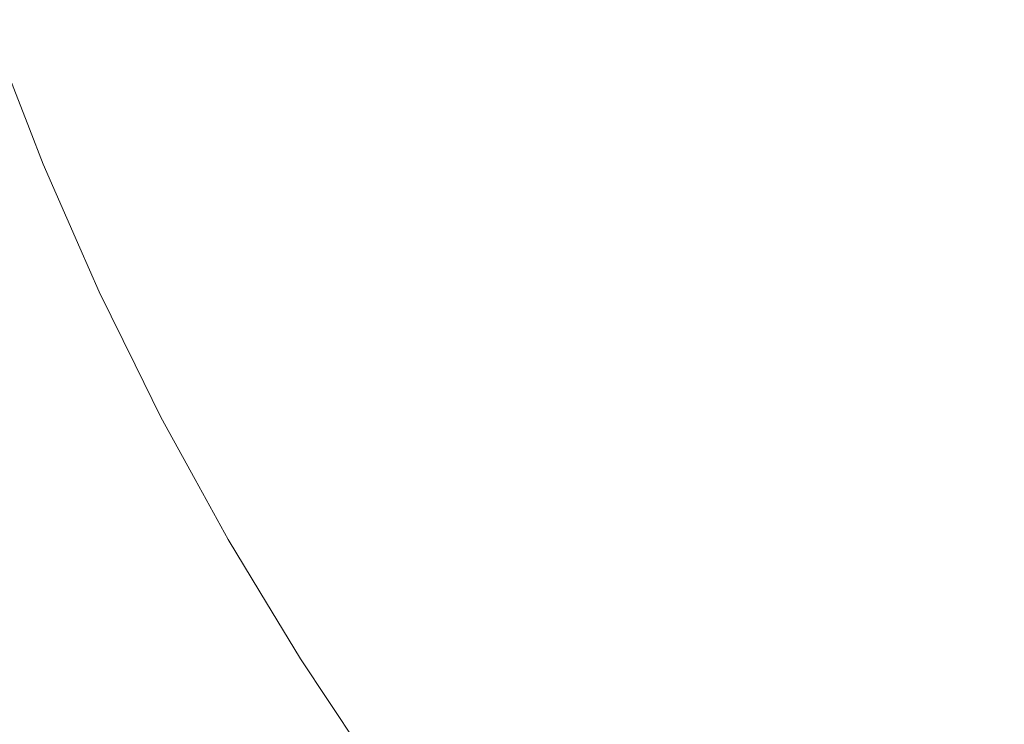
# Model space of a CAD drawing. Header units: centimetres. Extents: x -26 to 27.3, y -25.3 to -23.5.
# Tile 74 of 221: x -8.1037 to -8.0421, y -24.8714 to -24.8274. Entities that reach past the tile are written whole.
import ezdxf

# ---------------------------------------------------------------- set-up
doc = ezdxf.new("R2010")
doc.units = ezdxf.units.CM
doc.header["$LTSCALE"] = 2.54
doc.layers.add('Lucido design-1', color=7, linetype='Continuous')

# ---------------------------------------------------------------- blocks, each defined once
blk = doc.blocks.new('Gruppo-4-1')
at = {"color": 7, "linetype": 'Continuous', "lineweight": 9}
blk.add_3dface([(-25.917482, -23.559888, 1050.422055), (-25.917482, -25.159888, 1050.422055), (27.182518, -25.159888, 1050.422055), (27.182518, -23.559888, 1050.422055)], dxfattribs=at)
for points, invisible_edges in [([(-8.103389, -24.827552, 1049.942739), (-8.106163, -24.819379, 1049.942739), (-8.105277, -24.819099, 1049.94673), (-8.102515, -24.827234, 1049.94673)], 15), ([(-8.104107, -24.827814, 1049.938716), (-8.106892, -24.819609, 1049.938716), (-8.106163, -24.819379, 1049.942739), (-8.103389, -24.827552, 1049.942739)], 15), ([(-8.08279, -24.828361, 1049.983458), (-8.085619, -24.821085, 1049.983458), (-8.083169, -24.820193, 1049.986671), (-8.080381, -24.827363, 1049.986671)], 15), ([(-8.064184, -24.828296, 1050.00062), (-8.067028, -24.821832, 1050.00062), (-8.063961, -24.820561, 1050.003124), (-8.061175, -24.826893, 1050.003124)], 15), ([(-8.048746, -24.82822, 1050.009791), (-8.051602, -24.822429, 1050.009791), (-8.048246, -24.820864, 1050.011716), (-8.045462, -24.82651, 1050.011716)], 15), ([(-8.085072, -24.829306, 1049.980144), (-8.087941, -24.82193, 1049.980144), (-8.085619, -24.821085, 1049.983458), (-8.08279, -24.828361, 1049.983458)], 15), ([(-8.087225, -24.830198, 1049.976733), (-8.09013, -24.822727, 1049.976733), (-8.087941, -24.82193, 1049.980144), (-8.085072, -24.829306, 1049.980144)], 15), ([(-8.067093, -24.829653, 1049.997982), (-8.069994, -24.82306, 1049.997982), (-8.067028, -24.821832, 1050.00062), (-8.064184, -24.828296, 1050.00062)], 15), ([(-8.089243, -24.831034, 1049.973231), (-8.092183, -24.823474, 1049.973231), (-8.09013, -24.822727, 1049.976733), (-8.087225, -24.830198, 1049.976733)], 15), ([(-8.051953, -24.829889, 1050.007714), (-8.054879, -24.823957, 1050.007714), (-8.051602, -24.822429, 1050.009791), (-8.048746, -24.82822, 1050.009791)], 15), ([(-8.091125, -24.831813, 1049.969646), (-8.094097, -24.824171, 1049.969646), (-8.092183, -24.823474, 1049.973231), (-8.089243, -24.831034, 1049.973231)], 15), ([(-8.069899, -24.830961, 1049.995216), (-8.072854, -24.824245, 1049.995216), (-8.069994, -24.82306, 1049.997982), (-8.067093, -24.829653, 1049.997982)], 15), ([(-8.055078, -24.831516, 1050.00549), (-8.058071, -24.825446, 1050.00549), (-8.054879, -24.823957, 1050.007714), (-8.051953, -24.829889, 1050.007714)], 15), ([(-8.092867, -24.832535, 1049.965983), (-8.095869, -24.824815, 1049.965983), (-8.094097, -24.824171, 1049.969646), (-8.091125, -24.831813, 1049.969646)], 15), ([(-8.072198, -24.832033, 1049.992766), (-8.075198, -24.825216, 1049.992766), (-8.072854, -24.824245, 1049.995216), (-8.069899, -24.830961, 1049.995216)], 15), ([(-8.094467, -24.833197, 1049.962249), (-8.097496, -24.825408, 1049.962249), (-8.095869, -24.824815, 1049.965983), (-8.092867, -24.832535, 1049.965983)], 15), ([(-8.074799, -24.833246, 1049.989775), (-8.077849, -24.826314, 1049.989775), (-8.075198, -24.825216, 1049.992766), (-8.072198, -24.832033, 1049.992766)], 15), ([(-8.042434, -24.832029, 1050.011716), (-8.045462, -24.82651, 1050.011716), (-8.042106, -24.824763, 1050.013487), (-8.039158, -24.830137, 1050.013487)], 15), ([(-8.097231, -24.834342, 1049.954592), (-8.100307, -24.826431, 1049.954592), (-8.098976, -24.825946, 1049.95845), (-8.095922, -24.8338, 1049.95845)], 15), ([(-8.095922, -24.8338, 1049.95845), (-8.098976, -24.825946, 1049.95845), (-8.097496, -24.825408, 1049.962249), (-8.094467, -24.833197, 1049.962249)], 15), ([(-8.058115, -24.833097, 1050.003124), (-8.061175, -24.826893, 1050.003124), (-8.058071, -24.825446, 1050.00549), (-8.055078, -24.831516, 1050.00549)], 15), ([(-8.098391, -24.834823, 1049.950684), (-8.101488, -24.826861, 1049.950684), (-8.100307, -24.826431, 1049.954592), (-8.097231, -24.834342, 1049.954592)], 15), ([(-8.077283, -24.834404, 1049.986671), (-8.080381, -24.827363, 1049.986671), (-8.077849, -24.826314, 1049.989775), (-8.074799, -24.833246, 1049.989775)], 15), ([(-8.04564, -24.83388, 1050.009791), (-8.048746, -24.82822, 1050.009791), (-8.045462, -24.82651, 1050.011716), (-8.042434, -24.832029, 1050.011716)], 15), ([(-8.099401, -24.835241, 1049.94673), (-8.102515, -24.827234, 1049.94673), (-8.101488, -24.826861, 1049.950684), (-8.098391, -24.834823, 1049.950684)], 15), ([(-8.06106, -24.83463, 1050.00062), (-8.064184, -24.828296, 1050.00062), (-8.061175, -24.826893, 1050.003124), (-8.058115, -24.833097, 1050.003124)], 15), ([(-8.100967, -24.83589, 1049.938716), (-8.104107, -24.827814, 1049.938716), (-8.103389, -24.827552, 1049.942739), (-8.10026, -24.835597, 1049.942739)], 15), ([(-8.10026, -24.835597, 1049.942739), (-8.103389, -24.827552, 1049.942739), (-8.102515, -24.827234, 1049.94673), (-8.099401, -24.835241, 1049.94673)], 15), ([(-8.079646, -24.835506, 1049.983458), (-8.08279, -24.828361, 1049.983458), (-8.080381, -24.827363, 1049.986671), (-8.077283, -24.834404, 1049.986671)], 15), ([(-8.102716, -24.836614, 1049.71211), (-8.105886, -24.828462, 1049.71211), (-8.105588, -24.828353, 1049.716095), (-8.102422, -24.836493, 1049.716095)], 15), ([(-8.102422, -24.836493, 1049.716095), (-8.105588, -24.828353, 1049.716095), (-8.105439, -24.828299, 1049.720083), (-8.102276, -24.836432, 1049.720083)], 15), ([(-8.102276, -24.836432, 1049.720083), (-8.105439, -24.828299, 1049.720083), (-8.105421, -24.828292, 1049.722055), (-8.103112, -24.834228, 1049.722055)], 11), ([(-8.105421, -24.828292, 1049.922055), (-8.103112, -24.834228, 1049.922055), (-8.103112, -24.834228, 1049.722055), (-8.105421, -24.828292, 1049.722055)], 10), ([(-8.103112, -24.834228, 1049.922055), (-8.105421, -24.828292, 1049.922055), (-8.105419, -24.828292, 1049.9226), (-8.102257, -24.836424, 1049.9226)], 14), ([(-8.102257, -24.836424, 1049.9226), (-8.105419, -24.828292, 1049.9226), (-8.105326, -24.828258, 1049.92653), (-8.102165, -24.836386, 1049.92653)], 15), ([(-8.102165, -24.836386, 1049.92653), (-8.105326, -24.828258, 1049.92653), (-8.105077, -24.828167, 1049.930605), (-8.10192, -24.836285, 1049.930605)], 15), ([(-8.10192, -24.836285, 1049.930605), (-8.105077, -24.828167, 1049.930605), (-8.10467, -24.828019, 1049.934669), (-8.10152, -24.836119, 1049.934669)], 15), ([(-8.10152, -24.836119, 1049.934669), (-8.10467, -24.828019, 1049.934669), (-8.104107, -24.827814, 1049.938716), (-8.100967, -24.83589, 1049.938716)], 15), ([(-8.081885, -24.83655, 1049.980144), (-8.085072, -24.829306, 1049.980144), (-8.08279, -24.828361, 1049.983458), (-8.079646, -24.835506, 1049.983458)], 15), ([(-8.063908, -24.836112, 1049.997982), (-8.067093, -24.829653, 1049.997982), (-8.064184, -24.828296, 1050.00062), (-8.06106, -24.83463, 1050.00062)], 15), ([(-8.048772, -24.835688, 1050.007714), (-8.051953, -24.829889, 1050.007714), (-8.048746, -24.82822, 1050.009791), (-8.04564, -24.83388, 1050.009791)], 15), ([(-8.103746, -24.837041, 1049.704179), (-8.106934, -24.828843, 1049.704179), (-8.106335, -24.828625, 1049.708136), (-8.103157, -24.836797, 1049.708136)], 15), ([(-8.103157, -24.836797, 1049.708136), (-8.106335, -24.828625, 1049.708136), (-8.105886, -24.828462, 1049.71211), (-8.102716, -24.836614, 1049.71211)], 15), ([(-8.083996, -24.837535, 1049.976733), (-8.087225, -24.830198, 1049.976733), (-8.085072, -24.829306, 1049.980144), (-8.081885, -24.83655, 1049.980144)], 15), ([(-8.066653, -24.837542, 1049.995216), (-8.069899, -24.830961, 1049.995216), (-8.067093, -24.829653, 1049.997982), (-8.063908, -24.836112, 1049.997982)], 15), ([(-8.085976, -24.838458, 1049.973231), (-8.089243, -24.831034, 1049.973231), (-8.087225, -24.830198, 1049.976733), (-8.083996, -24.837535, 1049.976733)], 15), ([(-8.051823, -24.83745, 1050.00549), (-8.055078, -24.831516, 1050.00549), (-8.051953, -24.829889, 1050.007714), (-8.048772, -24.835688, 1050.007714)], 15), ([(-8.039168, -24.837411, 1050.011716), (-8.042434, -24.832029, 1050.011716), (-8.039158, -24.830137, 1050.013487), (-8.035978, -24.835378, 1050.013487)], 15), ([(-8.087822, -24.839319, 1049.969646), (-8.091125, -24.831813, 1049.969646), (-8.089243, -24.831034, 1049.973231), (-8.085976, -24.838458, 1049.973231)], 15), ([(-8.068904, -24.838713, 1049.992766), (-8.072198, -24.832033, 1049.992766), (-8.069899, -24.830961, 1049.995216), (-8.066653, -24.837542, 1049.995216)], 15), ([(-8.089531, -24.840116, 1049.965983), (-8.092867, -24.832535, 1049.965983), (-8.091125, -24.831813, 1049.969646), (-8.087822, -24.839319, 1049.969646)], 15), ([(-8.071449, -24.840038, 1049.989775), (-8.074799, -24.833246, 1049.989775), (-8.072198, -24.832033, 1049.992766), (-8.068904, -24.838713, 1049.992766)], 15), ([(-8.054788, -24.839162, 1050.003124), (-8.058115, -24.833097, 1050.003124), (-8.055078, -24.831516, 1050.00549), (-8.051823, -24.83745, 1050.00549)], 15), ([(-8.042291, -24.8394, 1050.009791), (-8.04564, -24.83388, 1050.009791), (-8.042434, -24.832029, 1050.011716), (-8.039168, -24.837411, 1050.011716)], 15), ([(-8.091101, -24.840848, 1049.962249), (-8.094467, -24.833197, 1049.962249), (-8.092867, -24.832535, 1049.965983), (-8.089531, -24.840116, 1049.965983)], 15), ([(-8.092528, -24.841513, 1049.95845), (-8.095922, -24.8338, 1049.95845), (-8.094467, -24.833197, 1049.962249), (-8.091101, -24.840848, 1049.962249)], 15), ([(-8.07388, -24.841304, 1049.986671), (-8.077283, -24.834404, 1049.986671), (-8.074799, -24.833246, 1049.989775), (-8.071449, -24.840038, 1049.989775)], 15), ([(-8.057663, -24.840822, 1050.00062), (-8.06106, -24.83463, 1050.00062), (-8.058115, -24.833097, 1050.003124), (-8.054788, -24.839162, 1050.003124)], 15), ([(-8.093812, -24.842112, 1049.954592), (-8.097231, -24.834342, 1049.954592), (-8.095922, -24.8338, 1049.95845), (-8.092528, -24.841513, 1049.95845)], 15), ([(-8.04534, -24.841343, 1050.007714), (-8.048772, -24.835688, 1050.007714), (-8.04564, -24.83388, 1050.009791), (-8.042291, -24.8394, 1050.009791)], 15), ([(-8.103112, -24.834228, 1049.722055), (-8.102258, -24.836425, 1049.722055), (-8.102276, -24.836432, 1049.720083)], 10), ([(-8.102258, -24.836425, 1049.722055), (-8.103112, -24.834228, 1049.722055), (-8.103112, -24.834228, 1049.922055), (-8.102258, -24.836425, 1049.922055)], 10), ([(-8.102257, -24.836424, 1049.9226), (-8.102258, -24.836425, 1049.922055), (-8.103112, -24.834228, 1049.922055)], 9), ([(-8.09495, -24.842643, 1049.950684), (-8.098391, -24.834823, 1049.950684), (-8.097231, -24.834342, 1049.954592), (-8.093812, -24.842112, 1049.954592)], 15), ([(-8.076193, -24.842508, 1049.983458), (-8.079646, -24.835506, 1049.983458), (-8.077283, -24.834404, 1049.986671), (-8.07388, -24.841304, 1049.986671)], 15), ([(-8.095941, -24.843105, 1049.94673), (-8.099401, -24.835241, 1049.94673), (-8.098391, -24.834823, 1049.950684), (-8.09495, -24.842643, 1049.950684)], 15), ([(-8.060444, -24.842427, 1049.997982), (-8.063908, -24.836112, 1049.997982), (-8.06106, -24.83463, 1050.00062), (-8.057663, -24.840822, 1050.00062)], 15), ([(-8.097477, -24.843821, 1049.938716), (-8.100967, -24.83589, 1049.938716), (-8.10026, -24.835597, 1049.942739), (-8.096784, -24.843498, 1049.942739)], 15), ([(-8.096784, -24.843498, 1049.942739), (-8.10026, -24.835597, 1049.942739), (-8.099401, -24.835241, 1049.94673), (-8.095941, -24.843105, 1049.94673)], 15), ([(-8.078385, -24.843649, 1049.980144), (-8.081885, -24.83655, 1049.980144), (-8.079646, -24.835506, 1049.983458), (-8.076193, -24.842508, 1049.983458)], 15), ([(-8.048312, -24.843236, 1050.00549), (-8.051823, -24.83745, 1050.00549), (-8.048772, -24.835688, 1050.007714), (-8.04534, -24.841343, 1050.007714)], 15), ([(-8.098761, -24.84442, 1049.720083), (-8.102276, -24.836432, 1049.720083), (-8.102258, -24.836425, 1049.722055), (-8.099955, -24.841658, 1049.722055)], 11), ([(-8.099955, -24.841658, 1049.922055), (-8.102258, -24.836425, 1049.922055), (-8.102257, -24.836424, 1049.9226), (-8.098742, -24.844411, 1049.9226)], 14), ([(-8.102258, -24.836425, 1049.922055), (-8.099955, -24.841658, 1049.922055), (-8.099955, -24.841658, 1049.722055), (-8.102258, -24.836425, 1049.722055)], 10), ([(-8.098742, -24.844411, 1049.9226), (-8.102257, -24.836424, 1049.9226), (-8.102165, -24.836386, 1049.92653), (-8.098653, -24.844369, 1049.92653)], 15), ([(-8.098653, -24.844369, 1049.92653), (-8.102165, -24.836386, 1049.92653), (-8.10192, -24.836285, 1049.930605), (-8.098412, -24.844257, 1049.930605)], 15), ([(-8.098412, -24.844257, 1049.930605), (-8.10192, -24.836285, 1049.930605), (-8.10152, -24.836119, 1049.934669), (-8.09802, -24.844074, 1049.934669)], 15), ([(-8.09802, -24.844074, 1049.934669), (-8.10152, -24.836119, 1049.934669), (-8.100967, -24.83589, 1049.938716), (-8.097477, -24.843821, 1049.938716)], 15), ([(-8.063124, -24.843974, 1049.995216), (-8.066653, -24.837542, 1049.995216), (-8.063908, -24.836112, 1049.997982), (-8.060444, -24.842427, 1049.997982)], 15), ([(-8.100925, -24.845429, 1049.700245), (-8.104482, -24.837346, 1049.700245), (-8.103746, -24.837041, 1049.704179), (-8.100204, -24.845092, 1049.704179)], 15), ([(-8.100204, -24.845092, 1049.704179), (-8.103746, -24.837041, 1049.704179), (-8.103157, -24.836797, 1049.708136), (-8.099626, -24.844823, 1049.708136)], 15), ([(-8.099626, -24.844823, 1049.708136), (-8.103157, -24.836797, 1049.708136), (-8.102716, -24.836614, 1049.71211), (-8.099193, -24.844621, 1049.71211)], 15), ([(-8.099193, -24.844621, 1049.71211), (-8.102716, -24.836614, 1049.71211), (-8.102422, -24.836493, 1049.716095), (-8.098905, -24.844487, 1049.716095)], 15), ([(-8.098905, -24.844487, 1049.716095), (-8.102422, -24.836493, 1049.716095), (-8.102276, -24.836432, 1049.720083), (-8.098761, -24.84442, 1049.720083)], 15), ([(-8.080451, -24.844724, 1049.976733), (-8.083996, -24.837535, 1049.976733), (-8.081885, -24.83655, 1049.980144), (-8.078385, -24.843649, 1049.980144)], 15), ([(-8.101791, -24.845833, 1049.696342), (-8.105364, -24.837711, 1049.696342), (-8.104482, -24.837346, 1049.700245), (-8.100925, -24.845429, 1049.700245)], 15), ([(-8.082389, -24.845733, 1049.973231), (-8.085976, -24.838458, 1049.973231), (-8.083996, -24.837535, 1049.976733), (-8.080451, -24.844724, 1049.976733)], 15), ([(-8.065322, -24.845243, 1049.992766), (-8.068904, -24.838713, 1049.992766), (-8.066653, -24.837542, 1049.995216), (-8.063124, -24.843974, 1049.995216)], 15), ([(-8.0512, -24.845076, 1050.003124), (-8.054788, -24.839162, 1050.003124), (-8.051823, -24.83745, 1050.00549), (-8.048312, -24.843236, 1050.00549)], 15), ([(-8.038704, -24.844768, 1050.009791), (-8.042291, -24.8394, 1050.009791), (-8.039168, -24.837411, 1050.011716), (-8.035671, -24.842645, 1050.011716)], 15), ([(-8.103949, -24.846839, 1049.688652), (-8.107565, -24.838623, 1049.688652), (-8.106392, -24.838137, 1049.692475), (-8.102799, -24.846303, 1049.692475)], 15), ([(-8.102799, -24.846303, 1049.692475), (-8.106392, -24.838137, 1049.692475), (-8.105364, -24.837711, 1049.696342), (-8.101791, -24.845833, 1049.696342)], 15), ([(-8.084195, -24.846673, 1049.969646), (-8.087822, -24.839319, 1049.969646), (-8.085976, -24.838458, 1049.973231), (-8.082389, -24.845733, 1049.973231)], 15), ([(-8.067807, -24.846678, 1049.989775), (-8.071449, -24.840038, 1049.989775), (-8.068904, -24.838713, 1049.992766), (-8.065322, -24.845243, 1049.992766)], 15), ([(-8.085868, -24.847544, 1049.965983), (-8.089531, -24.840116, 1049.965983), (-8.087822, -24.839319, 1049.969646), (-8.084195, -24.846673, 1049.969646)], 15), ([(-8.054, -24.846859, 1050.00062), (-8.057663, -24.840822, 1050.00062), (-8.054788, -24.839162, 1050.003124), (-8.0512, -24.845076, 1050.003124)], 15), ([(-8.041666, -24.846842, 1050.007714), (-8.04534, -24.841343, 1050.007714), (-8.042291, -24.8394, 1050.009791), (-8.038704, -24.844768, 1050.009791)], 15), ([(-8.087404, -24.848344, 1049.962249), (-8.091101, -24.840848, 1049.962249), (-8.089531, -24.840116, 1049.965983), (-8.085868, -24.847544, 1049.965983)], 15), ([(-8.07018, -24.848048, 1049.986671), (-8.07388, -24.841304, 1049.986671), (-8.071449, -24.840038, 1049.989775), (-8.067807, -24.846678, 1049.989775)], 15), ([(-8.088801, -24.849071, 1049.95845), (-8.092528, -24.841513, 1049.95845), (-8.091101, -24.840848, 1049.962249), (-8.087404, -24.848344, 1049.962249)], 15), ([(-8.072438, -24.849352, 1049.983458), (-8.076193, -24.842508, 1049.983458), (-8.07388, -24.841304, 1049.986671), (-8.07018, -24.848048, 1049.986671)], 15), ([(-8.056707, -24.848584, 1049.997982), (-8.060444, -24.842427, 1049.997982), (-8.057663, -24.840822, 1050.00062), (-8.054, -24.846859, 1050.00062)], 15), ([(-8.044552, -24.848863, 1050.00549), (-8.048312, -24.843236, 1050.00549), (-8.04534, -24.841343, 1050.007714), (-8.041666, -24.846842, 1050.007714)], 15), ([(-8.099955, -24.841658, 1049.722055), (-8.098744, -24.844412, 1049.722055), (-8.098761, -24.84442, 1049.720083)], 10), ([(-8.098744, -24.844412, 1049.722055), (-8.099955, -24.841658, 1049.722055), (-8.099955, -24.841658, 1049.922055), (-8.098744, -24.844412, 1049.922055)], 10), ([(-8.098742, -24.844411, 1049.9226), (-8.098744, -24.844412, 1049.922055), (-8.099955, -24.841658, 1049.922055)], 9), ([(-8.090058, -24.849725, 1049.954592), (-8.093812, -24.842112, 1049.954592), (-8.092528, -24.841513, 1049.95845), (-8.088801, -24.849071, 1049.95845)], 15), ([(-8.091172, -24.850305, 1049.950684), (-8.09495, -24.842643, 1049.950684), (-8.093812, -24.842112, 1049.954592), (-8.090058, -24.849725, 1049.954592)], 15), ([(-8.074578, -24.850587, 1049.980144), (-8.078385, -24.843649, 1049.980144), (-8.076193, -24.842508, 1049.983458), (-8.072438, -24.849352, 1049.983458)], 15), ([(-8.059318, -24.850247, 1049.995216), (-8.063124, -24.843974, 1049.995216), (-8.060444, -24.842427, 1049.997982), (-8.056707, -24.848584, 1049.997982)], 15), ([(-8.092966, -24.851239, 1049.942739), (-8.096784, -24.843498, 1049.942739), (-8.095941, -24.843105, 1049.94673), (-8.092142, -24.85081, 1049.94673)], 15), ([(-8.092142, -24.85081, 1049.94673), (-8.095941, -24.843105, 1049.94673), (-8.09495, -24.842643, 1049.950684), (-8.091172, -24.850305, 1049.950684)], 15), ([(-8.093644, -24.851592, 1049.938716), (-8.097477, -24.843821, 1049.938716), (-8.096784, -24.843498, 1049.942739), (-8.092966, -24.851239, 1049.942739)], 15), ([(-8.076595, -24.851752, 1049.976733), (-8.080451, -24.844724, 1049.976733), (-8.078385, -24.843649, 1049.980144), (-8.074578, -24.850587, 1049.980144)], 15), ([(-8.047357, -24.850827, 1050.003124), (-8.0512, -24.845076, 1050.003124), (-8.048312, -24.843236, 1050.00549), (-8.044552, -24.848863, 1050.00549)], 15), ([(-8.095042, -24.85232, 1049.716095), (-8.098905, -24.844487, 1049.716095), (-8.098761, -24.84442, 1049.720083), (-8.094901, -24.852247, 1049.720083)], 15), ([(-8.094901, -24.852247, 1049.720083), (-8.098761, -24.84442, 1049.720083), (-8.098744, -24.844412, 1049.722055), (-8.096499, -24.848964, 1049.722055)], 11), ([(-8.096499, -24.848964, 1049.922055), (-8.098744, -24.844412, 1049.922055), (-8.098742, -24.844411, 1049.9226), (-8.094883, -24.852237, 1049.9226)], 14), ([(-8.098744, -24.844412, 1049.922055), (-8.096499, -24.848964, 1049.922055), (-8.096499, -24.848964, 1049.722055), (-8.098744, -24.844412, 1049.722055)], 10), ([(-8.094883, -24.852237, 1049.9226), (-8.098742, -24.844411, 1049.9226), (-8.098653, -24.844369, 1049.92653), (-8.094795, -24.852191, 1049.92653)], 15), ([(-8.094795, -24.852191, 1049.92653), (-8.098653, -24.844369, 1049.92653), (-8.098412, -24.844257, 1049.930605), (-8.094559, -24.852069, 1049.930605)], 15), ([(-8.094559, -24.852069, 1049.930605), (-8.098412, -24.844257, 1049.930605), (-8.09802, -24.844074, 1049.934669), (-8.094176, -24.851869, 1049.934669)], 15), ([(-8.094176, -24.851869, 1049.934669), (-8.09802, -24.844074, 1049.934669), (-8.097477, -24.843821, 1049.938716), (-8.093644, -24.851592, 1049.938716)], 15), ([(-8.061458, -24.851611, 1049.992766), (-8.065322, -24.845243, 1049.992766), (-8.063124, -24.843974, 1049.995216), (-8.059318, -24.850247, 1049.995216)], 15), ([(-8.096313, -24.852982, 1049.704179), (-8.100204, -24.845092, 1049.704179), (-8.099626, -24.844823, 1049.708136), (-8.095748, -24.852687, 1049.708136)], 15), ([(-8.095748, -24.852687, 1049.708136), (-8.099626, -24.844823, 1049.708136), (-8.099193, -24.844621, 1049.71211), (-8.095324, -24.852467, 1049.71211)], 15), ([(-8.095324, -24.852467, 1049.71211), (-8.099193, -24.844621, 1049.71211), (-8.098905, -24.844487, 1049.716095), (-8.095042, -24.85232, 1049.716095)], 15), ([(-8.078487, -24.852844, 1049.973231), (-8.082389, -24.845733, 1049.973231), (-8.080451, -24.844724, 1049.976733), (-8.076595, -24.851752, 1049.976733)], 15), ([(-8.097867, -24.85379, 1049.696342), (-8.101791, -24.845833, 1049.696342), (-8.100925, -24.845429, 1049.700245), (-8.09702, -24.853349, 1049.700245)], 15), ([(-8.09702, -24.853349, 1049.700245), (-8.100925, -24.845429, 1049.700245), (-8.100204, -24.845092, 1049.704179), (-8.096313, -24.852982, 1049.704179)], 15), ([(-8.063878, -24.853152, 1049.989775), (-8.067807, -24.846678, 1049.989775), (-8.065322, -24.845243, 1049.992766), (-8.061458, -24.851611, 1049.992766)], 15), ([(-8.050076, -24.852731, 1050.00062), (-8.054, -24.846859, 1050.00062), (-8.0512, -24.845076, 1050.003124), (-8.047357, -24.850827, 1050.003124)], 15), ([(-8.098854, -24.854304, 1049.692475), (-8.102799, -24.846303, 1049.692475), (-8.101791, -24.845833, 1049.696342), (-8.097867, -24.85379, 1049.696342)], 15), ([(-8.080251, -24.853863, 1049.969646), (-8.084195, -24.846673, 1049.969646), (-8.082389, -24.845733, 1049.973231), (-8.078487, -24.852844, 1049.973231)], 15), ([(-8.101242, -24.855547, 1049.684879), (-8.105239, -24.847441, 1049.684879), (-8.103949, -24.846839, 1049.688652), (-8.099979, -24.85489, 1049.688652)], 15), ([(-8.099979, -24.85489, 1049.688652), (-8.103949, -24.846839, 1049.688652), (-8.102799, -24.846303, 1049.692475), (-8.098854, -24.854304, 1049.692475)], 15), ([(-8.081884, -24.854806, 1049.965983), (-8.085868, -24.847544, 1049.965983), (-8.084195, -24.846673, 1049.969646), (-8.080251, -24.853863, 1049.969646)], 15), ([(-8.066189, -24.854625, 1049.986671), (-8.07018, -24.848048, 1049.986671), (-8.067807, -24.846678, 1049.989775), (-8.063878, -24.853152, 1049.989775)], 15), ([(-8.052706, -24.854573, 1049.997982), (-8.056707, -24.848584, 1049.997982), (-8.054, -24.846859, 1050.00062), (-8.050076, -24.852731, 1050.00062)], 15), ([(-8.04055, -24.854321, 1050.00549), (-8.044552, -24.848863, 1050.00549), (-8.041666, -24.846842, 1050.007714), (-8.037755, -24.852176, 1050.007714)], 15), ([(-8.10264, -24.856275, 1049.681161), (-8.106668, -24.848107, 1049.681161), (-8.105239, -24.847441, 1049.684879), (-8.101242, -24.855547, 1049.684879)], 15), ([(-8.104172, -24.857073, 1049.677507), (-8.108234, -24.848837, 1049.677507), (-8.106668, -24.848107, 1049.681161), (-8.10264, -24.856275, 1049.681161)], 15), ([(-8.083384, -24.855671, 1049.962249), (-8.087404, -24.848344, 1049.962249), (-8.085868, -24.847544, 1049.965983), (-8.081884, -24.854806, 1049.965983)], 15), ([(-8.068389, -24.856026, 1049.983458), (-8.072438, -24.849352, 1049.983458), (-8.07018, -24.848048, 1049.986671), (-8.066189, -24.854625, 1049.986671)], 15), ([(-8.084748, -24.856459, 1049.95845), (-8.088801, -24.849071, 1049.95845), (-8.087404, -24.848344, 1049.962249), (-8.083384, -24.855671, 1049.962249)], 15), ([(-8.055241, -24.856348, 1049.995216), (-8.059318, -24.850247, 1049.995216), (-8.056707, -24.848584, 1049.997982), (-8.052706, -24.854573, 1049.997982)], 15), ([(-8.096499, -24.848964, 1049.722055), (-8.094884, -24.852238, 1049.722055), (-8.094901, -24.852247, 1049.720083)], 10), ([(-8.094884, -24.852238, 1049.722055), (-8.096499, -24.848964, 1049.722055), (-8.096499, -24.848964, 1049.922055), (-8.094884, -24.852238, 1049.922055)], 10), ([(-8.094883, -24.852237, 1049.9226), (-8.094884, -24.852238, 1049.922055), (-8.096499, -24.848964, 1049.922055)], 9), ([(-8.085975, -24.857167, 1049.954592), (-8.090058, -24.849725, 1049.954592), (-8.088801, -24.849071, 1049.95845), (-8.084748, -24.856459, 1049.95845)], 15), ([(-8.070472, -24.857353, 1049.980144), (-8.074578, -24.850587, 1049.980144), (-8.072438, -24.849352, 1049.983458), (-8.068389, -24.856026, 1049.983458)], 15), ([(-8.043266, -24.856406, 1050.003124), (-8.047357, -24.850827, 1050.003124), (-8.044552, -24.848863, 1050.00549), (-8.04055, -24.854321, 1050.00549)], 15), ([(-8.087062, -24.857795, 1049.950684), (-8.091172, -24.850305, 1049.950684), (-8.090058, -24.849725, 1049.954592), (-8.085975, -24.857167, 1049.954592)], 15), ([(-8.088009, -24.858342, 1049.94673), (-8.092142, -24.85081, 1049.94673), (-8.091172, -24.850305, 1049.950684), (-8.087062, -24.857795, 1049.950684)], 15), ([(-8.072437, -24.858605, 1049.976733), (-8.076595, -24.851752, 1049.976733), (-8.074578, -24.850587, 1049.980144), (-8.070472, -24.857353, 1049.980144)], 15), ([(-8.05732, -24.857804, 1049.992766), (-8.061458, -24.851611, 1049.992766), (-8.059318, -24.850247, 1049.995216), (-8.055241, -24.856348, 1049.995216)], 15), ([(-8.088814, -24.858807, 1049.942739), (-8.092966, -24.851239, 1049.942739), (-8.092142, -24.85081, 1049.94673), (-8.088009, -24.858342, 1049.94673)], 15), ([(-8.0459, -24.858427, 1050.00062), (-8.050076, -24.852731, 1050.00062), (-8.047357, -24.850827, 1050.003124), (-8.043266, -24.856406, 1050.003124)], 15), ([(-8.089995, -24.859489, 1049.934669), (-8.094176, -24.851869, 1049.934669), (-8.093644, -24.851592, 1049.938716), (-8.089477, -24.859189, 1049.938716)], 15), ([(-8.089477, -24.859189, 1049.938716), (-8.093644, -24.851592, 1049.938716), (-8.092966, -24.851239, 1049.942739), (-8.088814, -24.858807, 1049.942739)], 15), ([(-8.074279, -24.859779, 1049.973231), (-8.078487, -24.852844, 1049.973231), (-8.076595, -24.851752, 1049.976733), (-8.072437, -24.858605, 1049.976733)], 15), ([(-8.05967, -24.859449, 1049.989775), (-8.063878, -24.853152, 1049.989775), (-8.061458, -24.851611, 1049.992766), (-8.05732, -24.857804, 1049.992766)], 15), ([(-8.091116, -24.860136, 1049.71211), (-8.095324, -24.852467, 1049.71211), (-8.095042, -24.85232, 1049.716095), (-8.090841, -24.859977, 1049.716095)], 15), ([(-8.090841, -24.859977, 1049.716095), (-8.095042, -24.85232, 1049.716095), (-8.094901, -24.852247, 1049.720083), (-8.090704, -24.859898, 1049.720083)], 15), ([(-8.090704, -24.859898, 1049.720083), (-8.094901, -24.852247, 1049.720083), (-8.094884, -24.852238, 1049.722055), (-8.092747, -24.856133, 1049.722055)], 11), ([(-8.092747, -24.856133, 1049.922055), (-8.094884, -24.852238, 1049.922055), (-8.094883, -24.852237, 1049.9226), (-8.090686, -24.859887, 1049.9226)], 14), ([(-8.094884, -24.852238, 1049.922055), (-8.092747, -24.856133, 1049.922055), (-8.092747, -24.856133, 1049.722055), (-8.094884, -24.852238, 1049.722055)], 10), ([(-8.090686, -24.859887, 1049.9226), (-8.094883, -24.852237, 1049.9226), (-8.094795, -24.852191, 1049.92653), (-8.0906, -24.859838, 1049.92653)], 15), ([(-8.0906, -24.859838, 1049.92653), (-8.094795, -24.852191, 1049.92653), (-8.094559, -24.852069, 1049.930605), (-8.09037, -24.859705, 1049.930605)], 15), ([(-8.09037, -24.859705, 1049.930605), (-8.094559, -24.852069, 1049.930605), (-8.094176, -24.851869, 1049.934669), (-8.089995, -24.859489, 1049.934669)], 15), ([(-8.092772, -24.861092, 1049.700245), (-8.09702, -24.853349, 1049.700245), (-8.096313, -24.852982, 1049.704179), (-8.092082, -24.860693, 1049.704179)], 15), ([(-8.092082, -24.860693, 1049.704179), (-8.096313, -24.852982, 1049.704179), (-8.095748, -24.852687, 1049.708136), (-8.09153, -24.860375, 1049.708136)], 15), ([(-8.09153, -24.860375, 1049.708136), (-8.095748, -24.852687, 1049.708136), (-8.095324, -24.852467, 1049.71211), (-8.091116, -24.860136, 1049.71211)], 15), ([(-8.075997, -24.860873, 1049.969646), (-8.080251, -24.853863, 1049.969646), (-8.078487, -24.852844, 1049.973231), (-8.074279, -24.859779, 1049.973231)], 15), ([(-8.048447, -24.860381, 1049.997982), (-8.052706, -24.854573, 1049.997982), (-8.050076, -24.852731, 1050.00062), (-8.0459, -24.858427, 1050.00062)], 15), ([(-8.093599, -24.861569, 1049.696342), (-8.097867, -24.85379, 1049.696342), (-8.09702, -24.853349, 1049.700245), (-8.092772, -24.861092, 1049.700245)], 15), ([(-8.061915, -24.861021, 1049.986671), (-8.066189, -24.854625, 1049.986671), (-8.063878, -24.853152, 1049.989775), (-8.05967, -24.859449, 1049.989775)], 15), ([(-8.094563, -24.862125, 1049.692475), (-8.098854, -24.854304, 1049.692475), (-8.097867, -24.85379, 1049.696342), (-8.093599, -24.861569, 1049.696342)], 15), ([(-8.077587, -24.861886, 1049.965983), (-8.081884, -24.854806, 1049.965983), (-8.080251, -24.853863, 1049.969646), (-8.075997, -24.860873, 1049.969646)], 15), ([(-8.096894, -24.863472, 1049.684879), (-8.101242, -24.855547, 1049.684879), (-8.099979, -24.85489, 1049.688652), (-8.095661, -24.86276, 1049.688652)], 15), ([(-8.095661, -24.86276, 1049.688652), (-8.099979, -24.85489, 1049.688652), (-8.098854, -24.854304, 1049.692475), (-8.094563, -24.862125, 1049.692475)], 15), ([(-8.079048, -24.862817, 1049.962249), (-8.083384, -24.855671, 1049.962249), (-8.081884, -24.854806, 1049.965983), (-8.077587, -24.861886, 1049.965983)], 15), ([(-8.064051, -24.862517, 1049.983458), (-8.068389, -24.856026, 1049.983458), (-8.066189, -24.854625, 1049.986671), (-8.061915, -24.861021, 1049.986671)], 15), ([(-8.050903, -24.862265, 1049.995216), (-8.055241, -24.856348, 1049.995216), (-8.052706, -24.854573, 1049.997982), (-8.048447, -24.860381, 1049.997982)], 15), ([(-8.038936, -24.8618, 1050.003124), (-8.043266, -24.856406, 1050.003124), (-8.04055, -24.854321, 1050.00549), (-8.036313, -24.859599, 1050.00549)], 15), ([(-8.098259, -24.86426, 1049.681161), (-8.10264, -24.856275, 1049.681161), (-8.101242, -24.855547, 1049.684879), (-8.096894, -24.863472, 1049.684879)], 15), ([(-8.092747, -24.856133, 1049.722055), (-8.090687, -24.859888, 1049.722055), (-8.090704, -24.859898, 1049.720083)], 10), ([(-8.090687, -24.859888, 1049.722055), (-8.092747, -24.856133, 1049.722055), (-8.092747, -24.856133, 1049.922055), (-8.090687, -24.859888, 1049.922055)], 10), ([(-8.090686, -24.859887, 1049.9226), (-8.090687, -24.859888, 1049.922055), (-8.092747, -24.856133, 1049.922055)], 9), ([(-8.080376, -24.863663, 1049.95845), (-8.084748, -24.856459, 1049.95845), (-8.083384, -24.855671, 1049.962249), (-8.079048, -24.862817, 1049.962249)], 15), ([(-8.066075, -24.863934, 1049.980144), (-8.070472, -24.857353, 1049.980144), (-8.068389, -24.856026, 1049.983458), (-8.064051, -24.862517, 1049.983458)], 15), ([(-8.099755, -24.865123, 1049.677507), (-8.104172, -24.857073, 1049.677507), (-8.10264, -24.856275, 1049.681161), (-8.098259, -24.86426, 1049.681161)], 15), ([(-8.081571, -24.864424, 1049.954592), (-8.085975, -24.857167, 1049.954592), (-8.084748, -24.856459, 1049.95845), (-8.080376, -24.863663, 1049.95845)], 15), ([(-8.052916, -24.86381, 1049.992766), (-8.05732, -24.857804, 1049.992766), (-8.055241, -24.856348, 1049.995216), (-8.050903, -24.862265, 1049.995216)], 15), ([(-8.04148, -24.863934, 1050.00062), (-8.0459, -24.858427, 1050.00062), (-8.043266, -24.856406, 1050.003124), (-8.038936, -24.8618, 1050.003124)], 15), ([(-8.10138, -24.866061, 1049.673921), (-8.105836, -24.857939, 1049.673921), (-8.104172, -24.857073, 1049.677507), (-8.099755, -24.865123, 1049.677507)], 15), ([(-8.08263, -24.865099, 1049.950684), (-8.087062, -24.857795, 1049.950684), (-8.085975, -24.857167, 1049.954592), (-8.081571, -24.864424, 1049.954592)], 15), ([(-8.067983, -24.86527, 1049.976733), (-8.072437, -24.858605, 1049.976733), (-8.070472, -24.857353, 1049.980144), (-8.066075, -24.863934, 1049.980144)], 15), ([(-8.10313, -24.867072, 1049.670411), (-8.107629, -24.858872, 1049.670411), (-8.105836, -24.857939, 1049.673921), (-8.10138, -24.866061, 1049.673921)], 15), ([(-8.083553, -24.865687, 1049.94673), (-8.088009, -24.858342, 1049.94673), (-8.087062, -24.857795, 1049.950684), (-8.08263, -24.865099, 1049.950684)], 15), ([(-8.055192, -24.865557, 1049.989775), (-8.05967, -24.859449, 1049.989775), (-8.05732, -24.857804, 1049.992766), (-8.052916, -24.86381, 1049.992766)], 15), ([(-8.084337, -24.866186, 1049.942739), (-8.088814, -24.858807, 1049.942739), (-8.088009, -24.858342, 1049.94673), (-8.083553, -24.865687, 1049.94673)], 15), ([(-8.043939, -24.865998, 1049.997982), (-8.048447, -24.860381, 1049.997982), (-8.0459, -24.858427, 1050.00062), (-8.04148, -24.863934, 1050.00062)], 15), ([(-8.105004, -24.868154, 1049.666981), (-8.109548, -24.859871, 1049.666981), (-8.107629, -24.858872, 1049.670411), (-8.10313, -24.867072, 1049.670411)], 15), ([(-8.085487, -24.866919, 1049.934669), (-8.089995, -24.859489, 1049.934669), (-8.089477, -24.859189, 1049.938716), (-8.084982, -24.866597, 1049.938716)], 15), ([(-8.084982, -24.866597, 1049.938716), (-8.089477, -24.859189, 1049.938716), (-8.088814, -24.858807, 1049.942739), (-8.084337, -24.866186, 1049.942739)], 15), ([(-8.069773, -24.866523, 1049.973231), (-8.074279, -24.859779, 1049.973231), (-8.072437, -24.858605, 1049.976733), (-8.067983, -24.86527, 1049.976733)], 15), ([(-8.086076, -24.867294, 1049.92653), (-8.0906, -24.859838, 1049.92653), (-8.09037, -24.859705, 1049.930605), (-8.085852, -24.867151, 1049.930605)], 15), ([(-8.085852, -24.867151, 1049.930605), (-8.09037, -24.859705, 1049.930605), (-8.089995, -24.859489, 1049.934669), (-8.085487, -24.866919, 1049.934669)], 15), ([(-8.071441, -24.867691, 1049.969646), (-8.075997, -24.860873, 1049.969646), (-8.074279, -24.859779, 1049.973231), (-8.069773, -24.866523, 1049.973231)], 15), ([(-8.057366, -24.867225, 1049.986671), (-8.061915, -24.861021, 1049.986671), (-8.05967, -24.859449, 1049.989775), (-8.055192, -24.865557, 1049.989775)], 15), ([(-8.087519, -24.868213, 1049.704179), (-8.092082, -24.860693, 1049.704179), (-8.09153, -24.860375, 1049.708136), (-8.086981, -24.867871, 1049.708136)], 15), ([(-8.086981, -24.867871, 1049.708136), (-8.09153, -24.860375, 1049.708136), (-8.091116, -24.860136, 1049.71211), (-8.086578, -24.867614, 1049.71211)], 15), ([(-8.086578, -24.867614, 1049.71211), (-8.091116, -24.860136, 1049.71211), (-8.090841, -24.859977, 1049.716095), (-8.08631, -24.867443, 1049.716095)], 15), ([(-8.08631, -24.867443, 1049.716095), (-8.090841, -24.859977, 1049.716095), (-8.090704, -24.859898, 1049.720083), (-8.086177, -24.867358, 1049.720083)], 15), ([(-8.090704, -24.859898, 1049.720083), (-8.090687, -24.859888, 1049.722055), (-8.088706, -24.863153, 1049.722055)], 9), ([(-8.088706, -24.863153, 1049.722055), (-8.08616, -24.867348, 1049.722055), (-8.086177, -24.867358, 1049.720083), (-8.090704, -24.859898, 1049.720083)], 14), ([(-8.088706, -24.863153, 1049.922055), (-8.090687, -24.859888, 1049.922055), (-8.090686, -24.859887, 1049.9226)], 10), ([(-8.090687, -24.859888, 1049.922055), (-8.088706, -24.863153, 1049.922055), (-8.088706, -24.863153, 1049.722055), (-8.090687, -24.859888, 1049.722055)], 10), ([(-8.086159, -24.867347, 1049.9226), (-8.090686, -24.859887, 1049.9226), (-8.0906, -24.859838, 1049.92653), (-8.086076, -24.867294, 1049.92653)], 15), ([(-8.090686, -24.859887, 1049.9226), (-8.086159, -24.867347, 1049.9226), (-8.08616, -24.867348, 1049.922055), (-8.088706, -24.863153, 1049.922055)], 11), ([(-8.04631, -24.867987, 1049.995216), (-8.050903, -24.862265, 1049.995216), (-8.048447, -24.860381, 1049.997982), (-8.043939, -24.865998, 1049.997982)], 15), ([(-8.088191, -24.868641, 1049.700245), (-8.092772, -24.861092, 1049.700245), (-8.092082, -24.860693, 1049.704179), (-8.087519, -24.868213, 1049.704179)], 15), ([(-8.072986, -24.868773, 1049.965983), (-8.077587, -24.861886, 1049.965983), (-8.075997, -24.860873, 1049.969646), (-8.071441, -24.867691, 1049.969646)], 15), ([(-8.059435, -24.868813, 1049.983458), (-8.064051, -24.862517, 1049.983458), (-8.061915, -24.861021, 1049.986671), (-8.057366, -24.867225, 1049.986671)], 15), ([(-8.089935, -24.869752, 1049.692475), (-8.094563, -24.862125, 1049.692475), (-8.093599, -24.861569, 1049.696342), (-8.088996, -24.869155, 1049.696342)], 15), ([(-8.088996, -24.869155, 1049.696342), (-8.093599, -24.861569, 1049.696342), (-8.092772, -24.861092, 1049.700245), (-8.088191, -24.868641, 1049.700245)], 15), ([(-8.091005, -24.870434, 1049.688652), (-8.095661, -24.86276, 1049.688652), (-8.094563, -24.862125, 1049.692475), (-8.089935, -24.869752, 1049.692475)], 15), ([(-8.074404, -24.869766, 1049.962249), (-8.079048, -24.862817, 1049.962249), (-8.077587, -24.861886, 1049.965983), (-8.072986, -24.868773, 1049.965983)], 15), ([(-8.048254, -24.869619, 1049.992766), (-8.052916, -24.86381, 1049.992766), (-8.050903, -24.862265, 1049.995216), (-8.04631, -24.867987, 1049.995216)], 15), ([(-8.092205, -24.871199, 1049.684879), (-8.096894, -24.863472, 1049.684879), (-8.095661, -24.86276, 1049.688652), (-8.091005, -24.870434, 1049.688652)], 15), ([(-8.075695, -24.87067, 1049.95845), (-8.080376, -24.863663, 1049.95845), (-8.079048, -24.862817, 1049.962249), (-8.074404, -24.869766, 1049.962249)], 15), ([(-8.061395, -24.870316, 1049.980144), (-8.066075, -24.863934, 1049.980144), (-8.064051, -24.862517, 1049.983458), (-8.059435, -24.868813, 1049.983458)], 15), ([(-8.093535, -24.872046, 1049.681161), (-8.098259, -24.86426, 1049.681161), (-8.096894, -24.863472, 1049.684879), (-8.092205, -24.871199, 1049.684879)], 15), ([(-8.08616, -24.867348, 1049.722055), (-8.088706, -24.863153, 1049.722055), (-8.088706, -24.863153, 1049.922055), (-8.08616, -24.867348, 1049.922055)], 10), ([(-8.076855, -24.871482, 1049.954592), (-8.081571, -24.864424, 1049.954592), (-8.080376, -24.863663, 1049.95845), (-8.075695, -24.87067, 1049.95845)], 15), ([(-8.063243, -24.871735, 1049.976733), (-8.067983, -24.86527, 1049.976733), (-8.066075, -24.863934, 1049.980144), (-8.061395, -24.870316, 1049.980144)], 15), ([(-8.050452, -24.871463, 1049.989775), (-8.055192, -24.865557, 1049.989775), (-8.052916, -24.86381, 1049.992766), (-8.048254, -24.869619, 1049.992766)], 15), ([(-8.03919, -24.871413, 1049.997982), (-8.043939, -24.865998, 1049.997982), (-8.04148, -24.863934, 1050.00062), (-8.036823, -24.869244, 1050.00062)], 15), ([(-8.094991, -24.872974, 1049.677507), (-8.099755, -24.865123, 1049.677507), (-8.098259, -24.86426, 1049.681161), (-8.093535, -24.872046, 1049.681161)], 15), ([(-8.077884, -24.872203, 1049.950684), (-8.08263, -24.865099, 1049.950684), (-8.081571, -24.864424, 1049.954592), (-8.076855, -24.871482, 1049.954592)], 15), ([(-8.096573, -24.873982, 1049.673921), (-8.10138, -24.866061, 1049.673921), (-8.099755, -24.865123, 1049.677507), (-8.094991, -24.872974, 1049.677507)], 15), ([(-8.07878, -24.87283, 1049.94673), (-8.083553, -24.865687, 1049.94673), (-8.08263, -24.865099, 1049.950684), (-8.077884, -24.872203, 1049.950684)], 15), ([(-8.064977, -24.873065, 1049.973231), (-8.069773, -24.866523, 1049.973231), (-8.067983, -24.86527, 1049.976733), (-8.063243, -24.871735, 1049.976733)], 15), ([(-8.079541, -24.873363, 1049.942739), (-8.084337, -24.866186, 1049.942739), (-8.083553, -24.865687, 1049.94673), (-8.07878, -24.87283, 1049.94673)], 15), ([(-8.052551, -24.873225, 1049.986671), (-8.057366, -24.867225, 1049.986671), (-8.055192, -24.865557, 1049.989775), (-8.050452, -24.871463, 1049.989775)], 15), ([(-8.098278, -24.875068, 1049.670411), (-8.10313, -24.867072, 1049.670411), (-8.10138, -24.866061, 1049.673921), (-8.096573, -24.873982, 1049.673921)], 15), ([(-8.080658, -24.874145, 1049.934669), (-8.085487, -24.866919, 1049.934669), (-8.084982, -24.866597, 1049.938716), (-8.080168, -24.873802, 1049.938716)], 15), ([(-8.080168, -24.873802, 1049.938716), (-8.084982, -24.866597, 1049.938716), (-8.084337, -24.866186, 1049.942739), (-8.079541, -24.873363, 1049.942739)], 15), ([(-8.066592, -24.874304, 1049.969646), (-8.071441, -24.867691, 1049.969646), (-8.069773, -24.866523, 1049.973231), (-8.064977, -24.873065, 1049.973231)], 15), ([(-8.041472, -24.873504, 1049.995216), (-8.04631, -24.867987, 1049.995216), (-8.043939, -24.865998, 1049.997982), (-8.03919, -24.871413, 1049.997982)], 15), ([(-8.100103, -24.876231, 1049.666981), (-8.105004, -24.868154, 1049.666981), (-8.10313, -24.867072, 1049.670411), (-8.098278, -24.875068, 1049.670411)], 15), ([(-8.08123, -24.874546, 1049.92653), (-8.086076, -24.867294, 1049.92653), (-8.085852, -24.867151, 1049.930605), (-8.081013, -24.874393, 1049.930605)], 15), ([(-8.081013, -24.874393, 1049.930605), (-8.085852, -24.867151, 1049.930605), (-8.085487, -24.866919, 1049.934669), (-8.080658, -24.874145, 1049.934669)], 15), ([(-8.08211, -24.875162, 1049.708136), (-8.086981, -24.867871, 1049.708136), (-8.086578, -24.867614, 1049.71211), (-8.081719, -24.874888, 1049.71211)], 15), ([(-8.081719, -24.874888, 1049.71211), (-8.086578, -24.867614, 1049.71211), (-8.08631, -24.867443, 1049.716095), (-8.081458, -24.874705, 1049.716095)], 15), ([(-8.081458, -24.874705, 1049.716095), (-8.08631, -24.867443, 1049.716095), (-8.086177, -24.867358, 1049.720083), (-8.081328, -24.874614, 1049.720083)], 15), ([(-8.086177, -24.867358, 1049.720083), (-8.08616, -24.867348, 1049.722055), (-8.084381, -24.870011, 1049.722055)], 9), ([(-8.084381, -24.870011, 1049.722055), (-8.081312, -24.874603, 1049.722055), (-8.081328, -24.874614, 1049.720083), (-8.086177, -24.867358, 1049.720083)], 14), ([(-8.084381, -24.870011, 1049.922055), (-8.08616, -24.867348, 1049.922055), (-8.086159, -24.867347, 1049.9226)], 10), ([(-8.08616, -24.867348, 1049.922055), (-8.084381, -24.870011, 1049.922055), (-8.084381, -24.870011, 1049.722055), (-8.08616, -24.867348, 1049.722055)], 10), ([(-8.081311, -24.874602, 1049.9226), (-8.086159, -24.867347, 1049.9226), (-8.086076, -24.867294, 1049.92653), (-8.08123, -24.874546, 1049.92653)], 15), ([(-8.086159, -24.867347, 1049.9226), (-8.081311, -24.874602, 1049.9226), (-8.081312, -24.874603, 1049.922055), (-8.084381, -24.870011, 1049.922055)], 11), ([(-8.068088, -24.875452, 1049.965983), (-8.072986, -24.868773, 1049.965983), (-8.071441, -24.867691, 1049.969646), (-8.066592, -24.874304, 1049.969646)], 15), ([(-8.054549, -24.874901, 1049.983458), (-8.059435, -24.868813, 1049.983458), (-8.057366, -24.867225, 1049.986671), (-8.052551, -24.873225, 1049.986671)], 15), ([(-8.102046, -24.877468, 1049.66364), (-8.106999, -24.869306, 1049.66364), (-8.105004, -24.868154, 1049.666981), (-8.100103, -24.876231, 1049.666981)], 15), ([(-8.083284, -24.875984, 1049.700245), (-8.088191, -24.868641, 1049.700245), (-8.087519, -24.868213, 1049.704179), (-8.082632, -24.875527, 1049.704179)], 15), ([(-8.082632, -24.875527, 1049.704179), (-8.087519, -24.868213, 1049.704179), (-8.086981, -24.867871, 1049.708136), (-8.08211, -24.875162, 1049.708136)], 15), ([(-8.043343, -24.875218, 1049.992766), (-8.048254, -24.869619, 1049.992766), (-8.04631, -24.867987, 1049.995216), (-8.041472, -24.873504, 1049.995216)], 15), ([(-8.084067, -24.876532, 1049.696342), (-8.088996, -24.869155, 1049.696342), (-8.088191, -24.868641, 1049.700245), (-8.083284, -24.875984, 1049.700245)], 15), ([(-8.069462, -24.876507, 1049.962249), (-8.074404, -24.869766, 1049.962249), (-8.072986, -24.868773, 1049.965983), (-8.068088, -24.875452, 1049.965983)], 15), ([(-8.056441, -24.876489, 1049.980144), (-8.061395, -24.870316, 1049.980144), (-8.059435, -24.868813, 1049.983458), (-8.054549, -24.874901, 1049.983458)], 15), ([(-8.104136, -24.878799, 1049.660343), (-8.109145, -24.870545, 1049.660343), (-8.106999, -24.869306, 1049.66364), (-8.102046, -24.877468, 1049.66364)], 15), ([(-8.084978, -24.87717, 1049.692475), (-8.089935, -24.869752, 1049.692475), (-8.088996, -24.869155, 1049.696342), (-8.084067, -24.876532, 1049.696342)], 15), ([(-8.045458, -24.877157, 1049.989775), (-8.050452, -24.871463, 1049.989775), (-8.048254, -24.869619, 1049.992766), (-8.043343, -24.875218, 1049.992766)], 15), ([(-8.086018, -24.877898, 1049.688652), (-8.091005, -24.870434, 1049.688652), (-8.089935, -24.869752, 1049.692475), (-8.084978, -24.87717, 1049.692475)], 15), ([(-8.081312, -24.874603, 1049.722055), (-8.084381, -24.870011, 1049.722055), (-8.084381, -24.870011, 1049.922055), (-8.081312, -24.874603, 1049.922055)], 10), ([(-8.070712, -24.877465, 1049.95845), (-8.075695, -24.87067, 1049.95845), (-8.074404, -24.869766, 1049.962249), (-8.069462, -24.876507, 1049.962249)], 15), ([(-8.087184, -24.878714, 1049.684879), (-8.092205, -24.871199, 1049.684879), (-8.091005, -24.870434, 1049.688652), (-8.086018, -24.877898, 1049.688652)], 15), ([(-8.071836, -24.878328, 1049.954592), (-8.076855, -24.871482, 1049.954592), (-8.075695, -24.87067, 1049.95845), (-8.070712, -24.877465, 1049.95845)], 15), ([(-8.058226, -24.877986, 1049.976733), (-8.063243, -24.871735, 1049.976733), (-8.061395, -24.870316, 1049.980144), (-8.056441, -24.876489, 1049.980144)], 15), ([(-8.088475, -24.879619, 1049.681161), (-8.093535, -24.872046, 1049.681161), (-8.092205, -24.871199, 1049.684879), (-8.087184, -24.878714, 1049.684879)], 15)]:
    blk.add_3dface(points, dxfattribs=dict(at, invisible_edges=invisible_edges))

msp = doc.modelspace()

# ---------------------------------------------------------------- block references
at = {"layer": 'Lucido design-1', "color": 7}
msp.add_blockref('Gruppo-4-1', (0, 0), dxfattribs=at)

doc.saveas('drawing.dxf')
